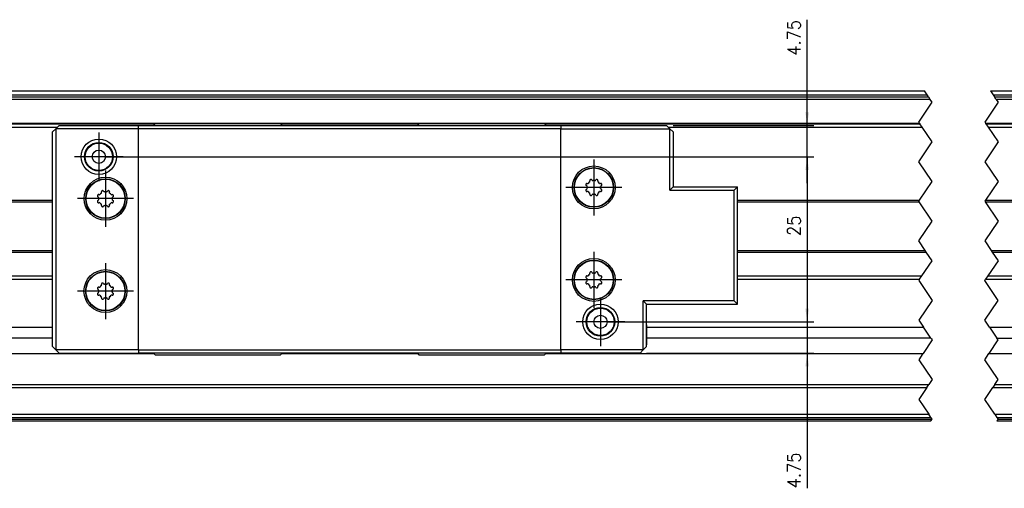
# Model space of a CAD drawing. Header units: inches. Extents: x -381 to 6245, y -418 to 176.
# Tile 6 of 26: x -180 to -31, y -26 to 45. Entities that reach past the tile are written whole.
import ezdxf

# ---------------------------------------------------------------- set-up
doc = ezdxf.new("R2010")
doc.units = ezdxf.units.IN
doc.linetypes.add('DOT_CENTER', pattern=[14, 12, -1, 0, -1])
doc.layers.add('1', color=7, linetype='Continuous')
doc.styles.add('CONVERTER_12', font='txt.shx', dxfattribs={"width": 0.9})
doc.dimstyles.new('ME10_DIM_54', dxfattribs={"dimtxt": 2, "dimasz": 2, "dimexe": 1, "dimexo": 1, "dimgap": 1, "dimtad": 1, "dimdsep": 46, "dimtxsty": 'CONVERTER_12', "dimsah": 1, "dimcen": 0.09, "dimclrd": 2, "dimclre": 2, "dimclrt": 2, "dimadec": 0, "dimazin": 0, "dimtfac": 1, "dimtdec": 4, "dimtix": 1, "dimtmove": 0, "dimatfit": 3, "dimfxl": 1, "dimtolj": 1, "dimtzin": 0, "dimarcsym": 0})
doc.dimstyles.new('ME10_DIM_55', dxfattribs={"dimtxt": 2, "dimasz": 2, "dimexe": 1, "dimexo": 1, "dimgap": 1, "dimtad": 1, "dimdsep": 46, "dimtxsty": 'CONVERTER_12', "dimsah": 1, "dimcen": 0.09, "dimclrd": 2, "dimclre": 2, "dimclrt": 2, "dimadec": 0, "dimazin": 0, "dimtfac": 1, "dimtdec": 4, "dimtix": 1, "dimtmove": 0, "dimatfit": 3, "dimfxl": 1, "dimtolj": 1, "dimtzin": 0, "dimarcsym": 0})
doc.dimstyles.new('ME10_DIM_56', dxfattribs={"dimtxt": 2, "dimasz": 2, "dimexe": 1, "dimexo": 1, "dimgap": 1, "dimtad": 1, "dimdsep": 46, "dimtxsty": 'CONVERTER_12', "dimsah": 1, "dimcen": 0.09, "dimclrd": 2, "dimclre": 2, "dimclrt": 2, "dimadec": 0, "dimazin": 0, "dimtfac": 1, "dimtdec": 4, "dimtix": 1, "dimtmove": 0, "dimatfit": 3, "dimfxl": 1, "dimtolj": 1, "dimtzin": 0, "dimarcsym": 0})

# ---------------------------------------------------------------- blocks, each defined once
blk = doc.blocks.new('CABEZA__46', base_point=(-175.2, -6.02))
at = {"color": 7, "linetype": 'Continuous'}
for p, q in [((-174.7, 28.23), (-174.2, 28.73)), ((-174.2, 28.73), (-162.19, 28.73)), ((-162.19, 28.23), (-162.19, 28.73)), ((-162.19, 28.73), (-98.2, 28.73)), ((-159.69, 28.98), (-159.94, 28.73)), ((-140.69, 28.98), (-159.69, 28.98)), ((-140.44, 28.73), (-140.69, 28.98)), ((-119.69, 28.98), (-119.94, 28.73)), ((-100.69, 28.98), (-119.69, 28.98)), ((-100.44, 28.73), (-100.69, 28.98)), ((-98.2, 28.73), (-98.2, 28.23)), ((-98.2, 28.73), (-82.19, 28.73)), ((-82.19, 28.73), (-81.69, 28.23)), ((-175.2, 27.73), (-174.7, 28.23)), ((-175.2, -4.77), (-175.2, 27.73)), ((-162.19, 28.23), (-174.7, 28.23)), ((-174.7, 28.23), (-174.7, -5.27)), ((-98.2, 28.23), (-162.19, 28.23)), ((-162.19, -5.27), (-162.19, 28.23)), ((-98.2, 28.23), (-81.69, 28.23)), ((-98.2, -5.27), (-98.2, 28.23)), ((-81.19, 27.73), (-81.69, 28.23)), ((-81.69, 18.91), (-81.69, 28.23)), ((-81.19, 27.73), (-81.19, 19.41)), ((-94.41, 19.8), (-94.42, 19.76)), ((-94.42, 19.76), (-94.42, 19.74)), ((-94.42, 19.74), (-94.42, 19.72)), ((-94.42, 19.72), (-94.41, 19.7)), ((-94.41, 19.7), (-94.41, 19.68)), ((-94.41, 19.68), (-94.4, 19.67)), ((-94.4, 19.67), (-94.35, 19.62)), ((-94.37, 19.88), (-94.38, 19.85)), ((-94.35, 19.9), (-94.37, 19.88)), ((-94.32, 19.92), (-94.35, 19.9)), ((-94.26, 19.56), (-94.35, 19.62)), ((-94.31, 19.93), (-94.32, 19.92)), ((-94.29, 19.94), (-94.31, 19.93)), ((-94.22, 19.94), (-94.29, 19.94)), ((-94.23, 19.5), (-94.26, 19.56)), ((-94.23, 19.49), (-94.23, 19.5)), ((-94.22, 19.94), (-94.12, 19.92)), ((-94.12, 19.92), (-94.05, 19.94)), ((-93.8, 20.42), (-93.81, 20.35)), ((-93.78, 20.25), (-93.81, 20.35)), ((-93.81, 20.18), (-93.79, 20.22)), ((-93.79, 20.45), (-93.8, 20.42)), ((-93.78, 20.47), (-93.79, 20.45)), ((-93.79, 20.22), (-93.78, 20.23)), ((-93.77, 20.48), (-93.78, 20.47)), ((-93.78, 20.23), (-93.78, 20.25)), ((-93.75, 20.5), (-93.77, 20.48)), ((-93.72, 20.52), (-93.75, 20.5)), ((-93.64, 20.55), (-93.67, 20.54)), ((-93.61, 20.55), (-93.64, 20.55)), ((-93.57, 20.54), (-93.61, 20.55)), ((-93.55, 20.54), (-93.57, 20.54)), ((-93.54, 20.53), (-93.55, 20.54)), ((-93.48, 20.48), (-93.54, 20.53)), ((-93.48, 20.48), (-93.43, 20.4)), ((-93.43, 20.4), (-93.36, 20.36)), ((-93.03, 20.36), (-92.96, 20.4)), ((-92.96, 20.4), (-92.91, 20.48)), ((-92.85, 20.53), (-92.91, 20.48)), ((-92.84, 20.54), (-92.85, 20.53)), ((-92.83, 20.54), (-92.84, 20.54)), ((-92.8, 20.55), (-92.83, 20.54)), ((-92.78, 20.55), (-92.8, 20.55)), ((-92.76, 20.55), (-92.78, 20.55)), ((-92.73, 20.54), (-92.76, 20.55)), ((-92.65, 20.5), (-92.67, 20.52)), ((-92.63, 20.48), (-92.65, 20.5)), ((-92.6, 20.46), (-92.63, 20.48)), ((-92.58, 20.35), (-92.61, 20.25)), ((-92.61, 20.25), (-92.61, 20.23)), ((-92.61, 20.23), (-92.61, 20.22)), ((-92.61, 20.22), (-92.58, 20.18)), ((-92.59, 20.44), (-92.6, 20.46)), ((-92.59, 20.42), (-92.59, 20.44)), ((-92.58, 20.35), (-92.59, 20.42)), ((-92.35, 19.94), (-92.27, 19.92)), ((-92.27, 19.92), (-92.18, 19.94)), ((-92.1, 19.93), (-92.18, 19.94)), ((-92.13, 19.56), (-92.16, 19.5)), ((-92.16, 19.5), (-92.16, 19.49)), ((-92.04, 19.62), (-92.13, 19.56)), ((-92.09, 19.93), (-92.1, 19.93)), ((-92.08, 19.93), (-92.09, 19.93)), ((-92.05, 19.91), (-92.08, 19.93)), ((-92.04, 19.9), (-92.05, 19.91)), ((-92.03, 19.89), (-92.04, 19.9)), ((-92.04, 19.62), (-91.99, 19.67)), ((-92.01, 19.85), (-92.03, 19.89)), ((-91.99, 19.67), (-91.98, 19.68)), ((-91.98, 19.77), (-91.98, 19.8)), ((-91.97, 19.74), (-91.98, 19.77)), ((-91.98, 19.7), (-91.97, 19.74)), ((-91.98, 19.68), (-91.98, 19.7)), ((-81.19, 19.41), (-81.69, 18.91)), ((-81.19, 19.41), (-71.45, 19.41)), ((-71.45, 19.41), (-71.95, 18.91)), ((-71.45, 1.64), (-71.45, 19.41)), ((-168.41, 18.1), (-168.42, 18.06)), ((-168.42, 18.06), (-168.42, 18.04)), ((-168.42, 18.04), (-168.42, 18.02)), ((-168.42, 18.02), (-168.41, 17.99)), ((-168.41, 17.99), (-168.41, 17.98)), ((-168.41, 17.98), (-168.4, 17.97)), ((-168.4, 17.97), (-168.35, 17.92)), ((-168.37, 18.18), (-168.38, 18.15)), ((-168.35, 18.2), (-168.37, 18.18)), ((-168.32, 18.22), (-168.35, 18.2)), ((-168.26, 17.86), (-168.35, 17.92)), ((-168.3, 18.23), (-168.32, 18.22)), ((-168.29, 18.24), (-168.3, 18.23)), ((-168.21, 18.24), (-168.29, 18.24)), ((-168.21, 18.24), (-168.12, 18.22)), ((-168.12, 18.22), (-168.04, 18.24)), ((-167.8, 18.72), (-167.81, 18.65)), ((-167.78, 18.55), (-167.81, 18.65)), ((-167.81, 18.48), (-167.78, 18.52)), ((-167.79, 18.75), (-167.8, 18.72)), ((-167.78, 18.77), (-167.79, 18.75)), ((-167.77, 18.78), (-167.78, 18.77)), ((-167.78, 18.53), (-167.78, 18.55)), ((-167.78, 18.52), (-167.78, 18.53)), ((-167.75, 18.8), (-167.77, 18.78)), ((-167.72, 18.82), (-167.75, 18.8)), ((-167.64, 18.85), (-167.66, 18.84)), ((-167.61, 18.85), (-167.64, 18.85)), ((-167.57, 18.84), (-167.61, 18.85)), ((-167.55, 18.84), (-167.57, 18.84)), ((-167.54, 18.83), (-167.55, 18.84)), ((-167.48, 18.78), (-167.54, 18.83)), ((-167.48, 18.78), (-167.43, 18.7)), ((-167.43, 18.7), (-167.36, 18.66)), ((-167.03, 18.66), (-166.96, 18.7)), ((-166.96, 18.7), (-166.91, 18.78)), ((-166.85, 18.83), (-166.91, 18.78)), ((-166.84, 18.84), (-166.85, 18.83)), ((-166.83, 18.84), (-166.84, 18.84)), ((-166.8, 18.85), (-166.83, 18.84)), ((-166.78, 18.85), (-166.8, 18.85)), ((-166.76, 18.85), (-166.78, 18.85)), ((-166.72, 18.84), (-166.76, 18.85)), ((-166.65, 18.8), (-166.67, 18.82)), ((-166.62, 18.78), (-166.65, 18.8)), ((-166.6, 18.76), (-166.62, 18.78)), ((-166.58, 18.65), (-166.61, 18.55)), ((-166.61, 18.55), (-166.61, 18.53)), ((-166.61, 18.53), (-166.61, 18.52)), ((-166.61, 18.52), (-166.58, 18.48)), ((-166.59, 18.74), (-166.6, 18.76)), ((-166.59, 18.72), (-166.59, 18.74)), ((-166.58, 18.65), (-166.59, 18.72)), ((-166.34, 18.24), (-166.27, 18.22)), ((-166.27, 18.22), (-166.18, 18.24)), ((-166.1, 18.23), (-166.18, 18.24)), ((-166.04, 17.92), (-166.13, 17.86)), ((-166.08, 18.23), (-166.1, 18.23)), ((-166.05, 18.21), (-166.08, 18.23)), ((-166.04, 18.2), (-166.05, 18.21)), ((-166.03, 18.19), (-166.04, 18.2)), ((-166.04, 17.92), (-165.99, 17.97)), ((-166.01, 18.15), (-166.03, 18.19)), ((-165.99, 17.97), (-165.98, 17.98)), ((-165.97, 18.07), (-165.98, 18.1)), ((-165.98, 18), (-165.97, 18.04)), ((-165.98, 17.98), (-165.98, 18)), ((-165.97, 18.04), (-165.97, 18.07)), ((-94.41, 18.95), (-94.42, 18.91)), ((-94.42, 18.91), (-94.42, 18.88)), ((-94.42, 18.88), (-94.41, 18.86)), ((-94.4, 18.98), (-94.41, 18.97)), ((-94.41, 18.97), (-94.41, 18.95)), ((-94.35, 19.04), (-94.4, 18.98)), ((-94.38, 18.8), (-94.36, 18.77)), ((-94.36, 18.77), (-94.35, 18.76)), ((-94.35, 19.04), (-94.26, 19.09)), ((-94.35, 18.76), (-94.34, 18.74)), ((-94.34, 18.74), (-94.31, 18.73)), ((-94.31, 18.73), (-94.29, 18.72)), ((-94.29, 18.72), (-94.22, 18.72)), ((-94.26, 19.09), (-94.23, 19.15)), ((-94.23, 19.15), (-94.23, 19.16)), ((-94.12, 18.74), (-94.22, 18.72)), ((-94.05, 18.71), (-94.12, 18.74)), ((-93.79, 18.44), (-93.81, 18.48)), ((-93.81, 18.31), (-93.78, 18.4)), ((-93.81, 18.31), (-93.8, 18.23)), ((-93.8, 18.23), (-93.8, 18.22)), ((-93.8, 18.22), (-93.79, 18.2)), ((-93.78, 18.42), (-93.79, 18.44)), ((-93.79, 18.2), (-93.77, 18.17)), ((-93.78, 18.4), (-93.78, 18.42)), ((-93.77, 18.17), (-93.75, 18.15)), ((-93.75, 18.15), (-93.72, 18.14)), ((-93.67, 18.11), (-93.63, 18.11)), ((-93.63, 18.11), (-93.61, 18.1)), ((-93.61, 18.1), (-93.59, 18.11)), ((-93.59, 18.11), (-93.56, 18.11)), ((-93.56, 18.11), (-93.55, 18.12)), ((-93.55, 18.12), (-93.54, 18.12)), ((-93.54, 18.12), (-93.48, 18.17)), ((-93.43, 18.26), (-93.48, 18.17)), ((-93.36, 18.29), (-93.43, 18.26)), ((-92.96, 18.26), (-93.03, 18.29)), ((-92.91, 18.17), (-92.96, 18.26)), ((-92.91, 18.17), (-92.85, 18.12)), ((-92.85, 18.12), (-92.84, 18.12)), ((-92.84, 18.12), (-92.82, 18.11)), ((-92.82, 18.11), (-92.78, 18.1)), ((-92.78, 18.1), (-92.75, 18.11)), ((-92.75, 18.11), (-92.73, 18.11)), ((-92.67, 18.14), (-92.64, 18.16)), ((-92.64, 18.16), (-92.63, 18.17)), ((-92.63, 18.17), (-92.61, 18.19)), ((-92.58, 18.48), (-92.61, 18.44)), ((-92.61, 18.44), (-92.61, 18.42)), ((-92.61, 18.42), (-92.61, 18.4)), ((-92.61, 18.4), (-92.58, 18.31)), ((-92.61, 18.19), (-92.6, 18.21)), ((-92.6, 18.21), (-92.59, 18.23)), ((-92.59, 18.23), (-92.58, 18.31)), ((-92.27, 18.74), (-92.35, 18.71)), ((-92.18, 18.72), (-92.27, 18.74)), ((-92.18, 18.72), (-92.1, 18.72)), ((-92.16, 19.16), (-92.16, 19.15)), ((-92.16, 19.15), (-92.13, 19.09)), ((-92.13, 19.09), (-92.04, 19.04)), ((-92.1, 18.72), (-92.09, 18.72)), ((-92.09, 18.72), (-92.07, 18.73)), ((-92.07, 18.73), (-92.04, 18.76)), ((-91.99, 18.98), (-92.04, 19.04)), ((-92.04, 18.76), (-92.02, 18.78)), ((-92.02, 18.78), (-92.01, 18.8)), ((-91.98, 18.97), (-91.99, 18.98)), ((-91.98, 18.96), (-91.98, 18.97)), ((-91.98, 18.93), (-91.98, 18.96)), ((-91.97, 18.91), (-91.98, 18.93)), ((-91.98, 18.86), (-91.97, 18.89)), ((-91.97, 18.89), (-91.97, 18.91)), ((-81.69, 18.91), (-71.95, 18.91)), ((-71.95, 2.14), (-71.95, 18.91)), ((-168.41, 17.25), (-168.42, 17.21)), ((-168.42, 17.21), (-168.41, 17.18)), ((-168.4, 17.28), (-168.41, 17.27)), ((-168.41, 17.27), (-168.41, 17.25)), ((-168.41, 17.18), (-168.41, 17.16)), ((-168.35, 17.34), (-168.4, 17.28)), ((-168.38, 17.1), (-168.36, 17.07)), ((-168.36, 17.07), (-168.35, 17.06)), ((-168.35, 17.34), (-168.26, 17.39)), ((-168.35, 17.06), (-168.34, 17.04)), ((-168.34, 17.04), (-168.31, 17.03)), ((-168.31, 17.03), (-168.29, 17.02)), ((-168.29, 17.02), (-168.21, 17.02)), ((-168.23, 17.8), (-168.26, 17.86)), ((-168.26, 17.39), (-168.23, 17.45)), ((-168.23, 17.79), (-168.23, 17.8)), ((-168.23, 17.45), (-168.23, 17.46)), ((-168.12, 17.04), (-168.21, 17.02)), ((-168.04, 17.01), (-168.12, 17.04)), ((-167.78, 16.74), (-167.81, 16.78)), ((-167.81, 16.61), (-167.78, 16.7)), ((-167.81, 16.61), (-167.8, 16.53)), ((-167.8, 16.53), (-167.8, 16.52)), ((-167.8, 16.52), (-167.79, 16.5)), ((-167.79, 16.5), (-167.77, 16.47)), ((-167.78, 16.72), (-167.78, 16.74)), ((-167.78, 16.7), (-167.78, 16.72)), ((-167.77, 16.47), (-167.74, 16.45)), ((-167.74, 16.45), (-167.72, 16.44)), ((-167.66, 16.41), (-167.63, 16.41)), ((-167.59, 16.41), (-167.56, 16.41)), ((-167.56, 16.41), (-167.55, 16.42)), ((-167.55, 16.42), (-167.54, 16.42)), ((-167.54, 16.42), (-167.48, 16.47)), ((-167.43, 16.56), (-167.48, 16.47)), ((-167.36, 16.59), (-167.43, 16.56)), ((-166.96, 16.56), (-167.03, 16.59)), ((-166.91, 16.47), (-166.96, 16.56)), ((-166.91, 16.47), (-166.85, 16.42)), ((-166.85, 16.42), (-166.84, 16.42)), ((-166.84, 16.42), (-166.82, 16.41)), ((-166.75, 16.41), (-166.72, 16.41)), ((-166.67, 16.44), (-166.64, 16.46)), ((-166.64, 16.46), (-166.62, 16.47)), ((-166.62, 16.47), (-166.61, 16.49)), ((-166.58, 16.78), (-166.61, 16.74)), ((-166.61, 16.74), (-166.61, 16.72)), ((-166.61, 16.72), (-166.61, 16.7)), ((-166.61, 16.7), (-166.58, 16.61)), ((-166.61, 16.49), (-166.6, 16.51)), ((-166.6, 16.51), (-166.59, 16.53)), ((-166.59, 16.53), (-166.58, 16.61)), ((-166.27, 17.04), (-166.34, 17.01)), ((-166.18, 17.02), (-166.27, 17.04)), ((-166.18, 17.02), (-166.1, 17.02)), ((-166.13, 17.86), (-166.16, 17.8)), ((-166.16, 17.8), (-166.16, 17.79)), ((-166.16, 17.46), (-166.16, 17.45)), ((-166.16, 17.45), (-166.13, 17.39)), ((-166.13, 17.39), (-166.04, 17.34)), ((-166.1, 17.02), (-166.09, 17.02)), ((-166.09, 17.02), (-166.07, 17.03)), ((-166.07, 17.03), (-166.04, 17.06)), ((-165.99, 17.28), (-166.04, 17.34)), ((-166.04, 17.06), (-166.02, 17.08)), ((-166.02, 17.08), (-166.01, 17.1)), ((-165.98, 17.27), (-165.99, 17.28)), ((-165.98, 17.26), (-165.98, 17.27)), ((-165.97, 17.23), (-165.98, 17.26)), ((-165.98, 17.16), (-165.97, 17.19)), ((-165.97, 17.21), (-165.97, 17.23)), ((-165.97, 17.19), (-165.97, 17.21)), ((-167.63, 16.41), (-167.61, 16.4)), ((-167.61, 16.4), (-167.59, 16.41)), ((-166.82, 16.41), (-166.78, 16.4)), ((-166.78, 16.4), (-166.75, 16.41)), ((-93.8, 6.42), (-93.81, 6.35)), ((-93.78, 6.25), (-93.81, 6.35)), ((-93.81, 6.18), (-93.79, 6.22)), ((-93.79, 6.45), (-93.8, 6.42)), ((-93.78, 6.47), (-93.79, 6.45)), ((-93.79, 6.22), (-93.78, 6.23)), ((-93.77, 6.48), (-93.78, 6.47)), ((-93.78, 6.23), (-93.78, 6.25)), ((-93.75, 6.5), (-93.77, 6.48)), ((-93.72, 6.52), (-93.75, 6.5)), ((-93.64, 6.55), (-93.67, 6.54)), ((-93.61, 6.55), (-93.64, 6.55)), ((-93.57, 6.54), (-93.61, 6.55)), ((-93.55, 6.54), (-93.57, 6.54)), ((-93.54, 6.53), (-93.55, 6.54)), ((-93.48, 6.48), (-93.54, 6.53)), ((-93.48, 6.48), (-93.43, 6.4)), ((-93.43, 6.4), (-93.36, 6.36)), ((-93.03, 6.36), (-92.96, 6.4)), ((-92.96, 6.4), (-92.91, 6.48)), ((-92.85, 6.53), (-92.91, 6.48)), ((-92.84, 6.54), (-92.85, 6.53)), ((-92.83, 6.54), (-92.84, 6.54)), ((-92.8, 6.55), (-92.83, 6.54)), ((-92.78, 6.55), (-92.8, 6.55)), ((-92.76, 6.55), (-92.78, 6.55)), ((-92.73, 6.54), (-92.76, 6.55)), ((-92.65, 6.5), (-92.67, 6.52)), ((-92.63, 6.48), (-92.65, 6.5)), ((-92.6, 6.46), (-92.63, 6.48)), ((-92.58, 6.35), (-92.61, 6.25)), ((-92.61, 6.25), (-92.61, 6.23)), ((-92.61, 6.23), (-92.61, 6.22)), ((-92.61, 6.22), (-92.58, 6.18)), ((-92.59, 6.44), (-92.6, 6.46)), ((-92.59, 6.42), (-92.59, 6.44)), ((-92.58, 6.35), (-92.59, 6.42)), ((-167.8, 4.72), (-167.81, 4.65)), ((-167.78, 4.55), (-167.81, 4.65)), ((-167.81, 4.48), (-167.79, 4.52)), ((-167.79, 4.75), (-167.8, 4.72)), ((-167.78, 4.77), (-167.79, 4.75)), ((-167.79, 4.52), (-167.78, 4.53)), ((-167.77, 4.78), (-167.78, 4.77)), ((-167.78, 4.53), (-167.78, 4.55)), ((-167.75, 4.8), (-167.77, 4.78)), ((-167.72, 4.82), (-167.75, 4.8)), ((-167.64, 4.85), (-167.67, 4.84)), ((-167.61, 4.85), (-167.64, 4.85)), ((-167.57, 4.84), (-167.61, 4.85)), ((-167.55, 4.84), (-167.57, 4.84)), ((-167.54, 4.83), (-167.55, 4.84)), ((-167.48, 4.78), (-167.54, 4.83)), ((-167.48, 4.78), (-167.43, 4.7)), ((-167.43, 4.7), (-167.36, 4.66)), ((-167.03, 4.66), (-166.96, 4.7)), ((-166.96, 4.7), (-166.91, 4.78)), ((-166.85, 4.83), (-166.91, 4.78)), ((-166.84, 4.84), (-166.85, 4.83)), ((-166.83, 4.84), (-166.84, 4.84)), ((-166.8, 4.85), (-166.83, 4.84)), ((-166.78, 4.85), (-166.8, 4.85)), ((-166.76, 4.85), (-166.78, 4.85)), ((-166.73, 4.84), (-166.76, 4.85)), ((-166.65, 4.8), (-166.67, 4.82)), ((-166.63, 4.78), (-166.65, 4.8)), ((-166.6, 4.76), (-166.63, 4.78)), ((-166.58, 4.65), (-166.61, 4.55)), ((-166.61, 4.55), (-166.61, 4.53)), ((-166.61, 4.53), (-166.61, 4.52)), ((-166.61, 4.52), (-166.58, 4.48)), ((-166.59, 4.74), (-166.6, 4.76)), ((-166.59, 4.72), (-166.59, 4.74)), ((-166.58, 4.65), (-166.59, 4.72)), ((-94.41, 5.8), (-94.42, 5.76)), ((-94.42, 5.76), (-94.42, 5.74)), ((-94.42, 5.74), (-94.42, 5.72)), ((-94.42, 5.72), (-94.41, 5.7)), ((-94.41, 4.95), (-94.42, 4.91)), ((-94.42, 4.91), (-94.42, 4.88)), ((-94.42, 4.88), (-94.41, 4.86)), ((-94.41, 5.7), (-94.41, 5.68)), ((-94.41, 5.68), (-94.4, 5.67)), ((-94.4, 4.98), (-94.41, 4.97)), ((-94.41, 4.97), (-94.41, 4.95)), ((-94.4, 5.67), (-94.35, 5.62)), ((-94.35, 5.04), (-94.4, 4.98)), ((-94.37, 5.88), (-94.38, 5.85)), ((-94.38, 4.8), (-94.36, 4.77)), ((-94.35, 5.9), (-94.37, 5.88)), ((-94.36, 4.77), (-94.35, 4.76)), ((-94.32, 5.92), (-94.35, 5.9)), ((-94.26, 5.56), (-94.35, 5.62)), ((-94.35, 5.04), (-94.26, 5.09)), ((-94.35, 4.76), (-94.34, 4.74)), ((-94.34, 4.74), (-94.31, 4.73)), ((-94.31, 5.93), (-94.32, 5.92)), ((-94.29, 5.94), (-94.31, 5.93)), ((-94.31, 4.73), (-94.29, 4.72)), ((-94.22, 5.94), (-94.29, 5.94)), ((-94.29, 4.72), (-94.22, 4.72)), ((-94.23, 5.5), (-94.26, 5.56)), ((-94.26, 5.09), (-94.23, 5.15)), ((-94.23, 5.49), (-94.23, 5.5)), ((-94.23, 5.15), (-94.23, 5.16)), ((-94.22, 5.94), (-94.12, 5.92)), ((-94.12, 4.74), (-94.22, 4.72)), ((-94.12, 5.92), (-94.05, 5.94)), ((-94.05, 4.71), (-94.12, 4.74)), ((-93.79, 4.44), (-93.81, 4.48)), ((-92.58, 4.48), (-92.61, 4.44)), ((-92.35, 5.94), (-92.27, 5.92)), ((-92.27, 4.74), (-92.35, 4.71)), ((-92.27, 5.92), (-92.18, 5.94)), ((-92.18, 4.72), (-92.27, 4.74)), ((-92.1, 5.93), (-92.18, 5.94)), ((-92.18, 4.72), (-92.1, 4.72)), ((-92.13, 5.56), (-92.16, 5.5)), ((-92.16, 5.5), (-92.16, 5.49)), ((-92.16, 5.16), (-92.16, 5.15)), ((-92.16, 5.15), (-92.13, 5.09)), ((-92.04, 5.62), (-92.13, 5.56)), ((-92.13, 5.09), (-92.04, 5.04)), ((-92.09, 5.93), (-92.1, 5.93)), ((-92.1, 4.72), (-92.09, 4.72)), ((-92.08, 5.93), (-92.09, 5.93)), ((-92.09, 4.72), (-92.07, 4.73)), ((-92.05, 5.91), (-92.08, 5.93)), ((-92.07, 4.73), (-92.04, 4.76)), ((-92.04, 5.9), (-92.05, 5.91)), ((-92.03, 5.89), (-92.04, 5.9)), ((-92.04, 5.62), (-91.99, 5.67)), ((-91.99, 4.98), (-92.04, 5.04)), ((-92.04, 4.76), (-92.02, 4.78)), ((-92.01, 5.85), (-92.03, 5.89)), ((-92.02, 4.78), (-92.01, 4.8)), ((-91.99, 5.67), (-91.98, 5.68)), ((-91.98, 4.97), (-91.99, 4.98)), ((-91.98, 5.77), (-91.98, 5.8)), ((-91.97, 5.74), (-91.98, 5.77)), ((-91.98, 5.7), (-91.97, 5.74)), ((-91.98, 5.68), (-91.98, 5.7)), ((-91.98, 4.96), (-91.98, 4.97)), ((-91.98, 4.93), (-91.98, 4.96)), ((-91.97, 4.91), (-91.98, 4.93)), ((-91.98, 4.86), (-91.97, 4.89)), ((-91.97, 4.89), (-91.97, 4.91)), ((-168.41, 4.1), (-168.42, 4.06)), ((-168.42, 4.06), (-168.42, 4.04)), ((-168.42, 4.04), (-168.42, 4.02)), ((-168.42, 4.02), (-168.41, 3.99)), ((-168.41, 3.25), (-168.42, 3.21)), ((-168.42, 3.21), (-168.42, 3.18)), ((-168.42, 3.18), (-168.41, 3.16)), ((-168.41, 3.99), (-168.41, 3.98)), ((-168.41, 3.98), (-168.4, 3.97)), ((-168.4, 3.28), (-168.41, 3.27)), ((-168.41, 3.27), (-168.41, 3.25)), ((-168.4, 3.97), (-168.35, 3.92)), ((-168.35, 3.34), (-168.4, 3.28)), ((-168.37, 4.18), (-168.38, 4.15)), ((-168.38, 3.1), (-168.36, 3.07)), ((-168.35, 4.2), (-168.37, 4.18)), ((-168.36, 3.07), (-168.35, 3.06)), ((-168.32, 4.22), (-168.35, 4.2)), ((-168.26, 3.86), (-168.35, 3.92)), ((-168.35, 3.34), (-168.26, 3.39)), ((-168.35, 3.06), (-168.34, 3.04)), ((-168.34, 3.04), (-168.31, 3.03)), ((-168.31, 4.23), (-168.32, 4.22)), ((-168.29, 4.24), (-168.31, 4.23)), ((-168.31, 3.03), (-168.29, 3.02)), ((-168.22, 4.24), (-168.29, 4.24)), ((-168.29, 3.02), (-168.22, 3.02)), ((-168.23, 3.8), (-168.26, 3.86)), ((-168.26, 3.39), (-168.23, 3.45)), ((-168.23, 3.79), (-168.23, 3.8)), ((-168.23, 3.45), (-168.23, 3.46)), ((-168.22, 4.24), (-168.12, 4.22)), ((-168.12, 3.04), (-168.22, 3.02)), ((-168.12, 4.22), (-168.05, 4.24)), ((-168.05, 3.01), (-168.12, 3.04)), ((-166.35, 4.24), (-166.27, 4.22)), ((-166.27, 3.04), (-166.35, 3.01)), ((-166.27, 4.22), (-166.18, 4.24)), ((-166.18, 3.02), (-166.27, 3.04)), ((-166.1, 4.23), (-166.18, 4.24)), ((-166.18, 3.02), (-166.1, 3.02)), ((-166.13, 3.86), (-166.16, 3.8)), ((-166.16, 3.8), (-166.16, 3.79)), ((-166.16, 3.46), (-166.16, 3.45)), ((-166.16, 3.45), (-166.13, 3.39)), ((-166.04, 3.92), (-166.13, 3.86)), ((-166.13, 3.39), (-166.04, 3.34)), ((-166.09, 4.23), (-166.1, 4.23)), ((-166.1, 3.02), (-166.09, 3.02)), ((-166.08, 4.23), (-166.09, 4.23)), ((-166.09, 3.02), (-166.07, 3.03)), ((-166.05, 4.21), (-166.08, 4.23)), ((-166.07, 3.03), (-166.04, 3.06)), ((-166.04, 4.2), (-166.05, 4.21)), ((-166.03, 4.19), (-166.04, 4.2)), ((-166.04, 3.92), (-165.99, 3.97)), ((-165.99, 3.28), (-166.04, 3.34)), ((-166.04, 3.06), (-166.02, 3.08)), ((-166.01, 4.15), (-166.03, 4.19)), ((-166.02, 3.08), (-166.01, 3.1)), ((-165.99, 3.97), (-165.98, 3.98)), ((-165.98, 3.27), (-165.99, 3.28)), ((-165.98, 4.07), (-165.98, 4.1)), ((-165.97, 4.04), (-165.98, 4.07)), ((-165.98, 4), (-165.97, 4.04)), ((-165.98, 3.98), (-165.98, 4)), ((-165.98, 3.26), (-165.98, 3.27)), ((-165.98, 3.23), (-165.98, 3.26)), ((-165.97, 3.21), (-165.98, 3.23)), ((-165.98, 3.16), (-165.97, 3.19)), ((-165.97, 3.19), (-165.97, 3.21)), ((-93.81, 4.31), (-93.78, 4.4)), ((-93.81, 4.31), (-93.8, 4.23)), ((-93.8, 4.23), (-93.8, 4.22)), ((-93.8, 4.22), (-93.79, 4.2)), ((-93.78, 4.42), (-93.79, 4.44)), ((-93.79, 4.2), (-93.77, 4.17)), ((-93.78, 4.4), (-93.78, 4.42)), ((-93.77, 4.17), (-93.75, 4.15)), ((-93.75, 4.15), (-93.72, 4.14)), ((-93.67, 4.11), (-93.63, 4.11)), ((-93.63, 4.11), (-93.61, 4.1)), ((-93.61, 4.1), (-93.59, 4.11)), ((-93.59, 4.11), (-93.56, 4.11)), ((-93.56, 4.11), (-93.55, 4.12)), ((-93.55, 4.12), (-93.54, 4.12)), ((-93.54, 4.12), (-93.48, 4.17)), ((-93.43, 4.26), (-93.48, 4.17)), ((-93.36, 4.29), (-93.43, 4.26)), ((-92.96, 4.26), (-93.03, 4.29)), ((-92.91, 4.17), (-92.96, 4.26)), ((-92.91, 4.17), (-92.85, 4.12)), ((-92.85, 4.12), (-92.84, 4.12)), ((-92.84, 4.12), (-92.82, 4.11)), ((-92.82, 4.11), (-92.78, 4.1)), ((-92.78, 4.1), (-92.75, 4.11)), ((-92.75, 4.11), (-92.73, 4.11)), ((-92.67, 4.14), (-92.64, 4.16)), ((-92.64, 4.16), (-92.63, 4.17)), ((-92.63, 4.17), (-92.61, 4.19)), ((-92.61, 4.44), (-92.61, 4.42)), ((-92.61, 4.42), (-92.61, 4.4)), ((-92.61, 4.4), (-92.58, 4.31)), ((-92.61, 4.19), (-92.6, 4.21)), ((-92.6, 4.21), (-92.59, 4.23)), ((-92.59, 4.23), (-92.58, 4.31)), ((-167.79, 2.74), (-167.81, 2.78)), ((-167.81, 2.61), (-167.78, 2.7)), ((-167.81, 2.61), (-167.8, 2.53)), ((-167.8, 2.53), (-167.8, 2.52)), ((-167.8, 2.52), (-167.79, 2.5)), ((-167.78, 2.72), (-167.79, 2.74)), ((-167.79, 2.5), (-167.77, 2.47)), ((-167.78, 2.7), (-167.78, 2.72)), ((-167.77, 2.47), (-167.75, 2.45)), ((-167.75, 2.45), (-167.72, 2.44)), ((-167.67, 2.41), (-167.63, 2.41)), ((-167.63, 2.41), (-167.61, 2.4)), ((-167.61, 2.4), (-167.59, 2.41)), ((-167.59, 2.41), (-167.56, 2.41)), ((-167.56, 2.41), (-167.55, 2.42)), ((-167.55, 2.42), (-167.54, 2.42)), ((-167.54, 2.42), (-167.48, 2.47)), ((-167.43, 2.56), (-167.48, 2.47)), ((-167.36, 2.59), (-167.43, 2.56)), ((-166.96, 2.56), (-167.03, 2.59)), ((-166.91, 2.47), (-166.96, 2.56)), ((-166.91, 2.47), (-166.85, 2.42)), ((-166.85, 2.42), (-166.84, 2.42)), ((-166.84, 2.42), (-166.82, 2.41)), ((-166.82, 2.41), (-166.78, 2.4)), ((-166.78, 2.4), (-166.75, 2.41)), ((-166.75, 2.41), (-166.73, 2.41)), ((-166.67, 2.44), (-166.64, 2.46)), ((-166.64, 2.46), (-166.63, 2.47)), ((-166.63, 2.47), (-166.61, 2.49)), ((-166.58, 2.78), (-166.61, 2.74)), ((-166.61, 2.74), (-166.61, 2.72)), ((-166.61, 2.72), (-166.61, 2.7)), ((-166.61, 2.7), (-166.58, 2.61)), ((-166.61, 2.49), (-166.6, 2.51)), ((-166.6, 2.51), (-166.59, 2.53)), ((-166.59, 2.53), (-166.58, 2.61)), ((-85.7, -5.27), (-85.7, 2.14)), ((-85.7, 2.14), (-85.2, 1.64)), ((-71.95, 2.14), (-85.7, 2.14)), ((-85.19, -4.52), (-85.2, 1.64)), ((-85.2, -4.77), (-85.2, 1.64)), ((-85.2, 1.64), (-71.45, 1.64)), ((-71.45, 1.64), (-71.95, 2.14)), ((-174.7, -5.27), (-175.2, -4.77)), ((-162.19, -5.27), (-174.7, -5.27)), ((-174.7, -5.27), (-174.2, -5.77)), ((-174.2, -5.77), (-162.19, -5.77)), ((-162.19, -5.27), (-162.19, -5.77)), ((-162.19, -5.27), (-98.2, -5.27)), ((-98.2, -5.77), (-162.19, -5.77)), ((-159.94, -5.77), (-159.69, -6.02)), ((-140.69, -6.02), (-140.44, -5.77)), ((-119.94, -5.77), (-119.69, -6.02)), ((-100.44, -5.77), (-100.69, -6.02)), ((-98.2, -5.27), (-98.2, -5.77)), ((-85.7, -5.27), (-98.2, -5.27)), ((-86.2, -5.77), (-98.2, -5.77)), ((-85.7, -5.27), (-86.2, -5.77)), ((-85.7, -5.27), (-85.2, -4.77)), ((-159.69, -6.02), (-140.69, -6.02)), ((-119.69, -6.02), (-100.69, -6.02))]:
    blk.add_line(p, q, dxfattribs=at)
for centre, radius in [((-168.2, 23.98), 2.68), ((-168.2, 23.98), 2.17), ((-168.2, 23.98), 2.08), ((-168.2, 23.98), 1), ((-93.2, 19.33), 3.25), ((-93.2, 19.33), 3), ((-93.2, 19.33), 2.95), ((-167.19, 17.63), 3.25), ((-167.19, 17.63), 3), ((-167.19, 17.63), 2.95), ((-93.2, 5.33), 3.25), ((-93.2, 5.33), 3), ((-93.2, 5.33), 2.95), ((-167.2, 3.63), 3.25), ((-167.2, 3.63), 3), ((-167.2, 3.63), 2.95), ((-92.2, -1.02), 2.68), ((-92.2, -1.02), 2.17), ((-92.2, -1.02), 2.07), ((-92.2, -1.02), 1)]:
    blk.add_circle(centre, radius, dxfattribs=at)
for centre, radius, start, end in [((-93.2, 19.33), 1.3, 156.1794, 158.8206), ((-93.2, 19.33), 1.05, 170.9522, 189.0478), ((-93.2, 19.33), 1.05, 125.9522, 144.0478), ((-93.2, 19.33), 1.3, 111.1794, 113.8206), ((-93.2, 19.33), 1.05, 80.9522, 99.0478), ((-93.2, 19.33), 1.3, 66.1794, 68.8206), ((-93.2, 19.33), 1.05, 35.9522, 54.0478), ((-93.2, 19.33), 1.05, 350.9522, 9.0478), ((-93.2, 19.33), 1.3, 21.1794, 23.8206), ((-167.19, 17.63), 1.3, 156.1794, 158.8206), ((-167.19, 17.63), 1.05, 125.9522, 144.0478), ((-167.19, 17.63), 1.3, 111.1794, 113.8206), ((-167.19, 17.63), 1.05, 80.9522, 99.0478), ((-167.19, 17.63), 1.3, 66.1794, 68.8206), ((-167.19, 17.63), 1.05, 35.9522, 54.0478), ((-167.19, 17.63), 1.3, 21.1794, 23.8206), ((-93.2, 19.33), 1.3, 201.1794, 203.8206), ((-93.2, 19.33), 1.05, 215.9522, 234.0478), ((-93.2, 19.33), 1.3, 246.1794, 248.8206), ((-93.2, 19.33), 1.05, 260.9522, 279.0478), ((-93.2, 19.33), 1.3, 291.1794, 293.8206), ((-93.2, 19.33), 1.05, 305.9522, 324.0478), ((-93.2, 19.33), 1.3, 336.1794, 338.8206), ((-167.19, 17.63), 1.3, 201.1794, 203.8206), ((-167.19, 17.63), 1.05, 170.9522, 189.0478), ((-167.19, 17.63), 1.05, 215.9522, 234.0478), ((-167.19, 17.63), 1.3, 246.1794, 248.8206), ((-167.19, 17.63), 1.05, 260.9522, 279.0478), ((-167.19, 17.63), 1.3, 291.1794, 293.8206), ((-167.19, 17.63), 1.05, 305.9522, 324.0478), ((-167.19, 17.63), 1.05, 350.9522, 9.0478), ((-167.19, 17.63), 1.3, 336.1794, 338.8206), ((-93.2, 5.33), 1.05, 125.9522, 144.0478), ((-93.2, 5.33), 1.3, 111.1794, 113.8206), ((-93.2, 5.33), 1.05, 80.9522, 99.0478), ((-93.2, 5.33), 1.3, 66.1794, 68.8206), ((-93.2, 5.33), 1.05, 35.9522, 54.0478), ((-167.2, 3.63), 1.05, 125.9522, 144.0478), ((-167.2, 3.63), 1.3, 111.1794, 113.8206), ((-167.2, 3.63), 1.05, 80.9522, 99.0478), ((-167.2, 3.63), 1.3, 66.1794, 68.8206), ((-167.2, 3.63), 1.05, 35.9522, 54.0478), ((-93.2, 5.33), 1.3, 156.1794, 158.8206), ((-93.2, 5.33), 1.3, 201.1794, 203.8206), ((-93.2, 5.33), 1.05, 170.9522, 189.0478), ((-93.2, 5.33), 1.05, 215.9522, 234.0478), ((-93.2, 5.33), 1.05, 305.9522, 324.0478), ((-93.2, 5.33), 1.05, 350.9522, 9.0478), ((-93.2, 5.33), 1.3, 21.1794, 23.8206), ((-93.2, 5.33), 1.3, 336.1794, 338.8206), ((-167.2, 3.63), 1.3, 156.1794, 158.8206), ((-167.2, 3.63), 1.3, 201.1794, 203.8206), ((-167.2, 3.63), 1.05, 170.9522, 189.0478), ((-167.2, 3.63), 1.05, 215.9522, 234.0478), ((-167.2, 3.63), 1.05, 305.9522, 324.0478), ((-167.2, 3.63), 1.05, 350.9522, 9.0478), ((-167.2, 3.63), 1.3, 21.1794, 23.8206), ((-167.2, 3.63), 1.3, 336.1794, 338.8206), ((-93.2, 5.33), 1.3, 246.1794, 248.8206), ((-93.2, 5.33), 1.05, 260.9522, 279.0478), ((-93.2, 5.33), 1.3, 291.1794, 293.8206), ((-167.2, 3.63), 1.3, 246.1794, 248.8206), ((-167.2, 3.63), 1.05, 260.9522, 279.0478), ((-167.2, 3.63), 1.3, 291.1794, 293.8206)]:
    blk.add_arc(centre, radius, start, end, dxfattribs=at)
at = {"layer": '1', "color": 2, "linetype": 'DOT_CENTER'}
for p, q in [((-168.2, 27.66), (-168.2, 20.3)), ((-164.52, 23.98), (-171.87, 23.98)), ((-93.2, 23.58), (-93.2, 15.08)), ((-167.19, 21.88), (-167.19, 13.38)), ((-88.95, 19.33), (-97.45, 19.33)), ((-162.94, 17.63), (-171.44, 17.63)), ((-93.2, 9.58), (-93.2, 1.08)), ((-167.2, 7.88), (-167.2, -0.62)), ((-88.95, 5.33), (-97.45, 5.33)), ((-162.95, 3.63), (-171.45, 3.63)), ((-92.2, 2.65), (-92.2, -4.7)), ((-88.52, -1.02), (-95.87, -1.02))]:
    blk.add_line(p, q, dxfattribs=at)
blk = doc.blocks.new('Modulo_izq__L-KT___50', base_point=(-255.25, -16.02))
at = {"color": 7, "linetype": 'Continuous'}
for p, q in [((-221.19, 33.98), (-43.12, 33.98)), ((-221.19, 33.96), (-43.11, 33.96)), ((-221.19, 33.36), (-42.71, 33.36)), ((-221.19, 33.03), (-42.49, 33.03)), ((-33.12, 33.98), (-1.69, 33.98)), ((-33.11, 33.96), (-1.69, 33.96)), ((-32.71, 33.36), (-1.69, 33.36)), ((-32.49, 33.03), (-1.69, 33.03)), ((-221.19, 32.71), (-42.27, 32.71)), ((-32.27, 32.71), (-1.69, 32.71)), ((-43.8, 28.99), (-200.19, 28.99)), ((-200.19, 28.98), (-159.69, 28.98)), ((-200.19, 28.48), (-174.45, 28.48)), ((-140.69, 28.98), (-119.69, 28.98)), ((-100.69, 28.98), (-43.79, 28.98)), ((-81.94, 28.48), (-43.45, 28.48)), ((0.31, 28.99), (-33.8, 28.99)), ((-33.79, 28.98), (0.31, 28.98)), ((-33.45, 28.48), (0.31, 28.48)), ((-200.19, 17.41), (-175.2, 17.41)), ((-200.19, 17.16), (-175.2, 17.16)), ((-71.45, 17.41), (-43.83, 17.41)), ((-71.45, 17.16), (-43.91, 17.16)), ((-33.91, 17.16), (0.31, 17.16)), ((-33.83, 17.41), (0.31, 17.41)), ((-200.19, 9.79), (-175.2, 9.79)), ((-200.19, 9.54), (-175.2, 9.54)), ((-71.45, 9.79), (-43, 9.79)), ((-71.45, 9.54), (-42.83, 9.54)), ((-33, 9.79), (0.31, 9.79)), ((-32.83, 9.54), (0.31, 9.54)), ((-200.19, 5.92), (-175.2, 5.92)), ((-200.19, 5.42), (-175.2, 5.42)), ((-71.45, 5.92), (-43.49, 5.92)), ((-71.45, 5.42), (-43.83, 5.42)), ((-33.83, 5.42), (0.31, 5.42)), ((-33.49, 5.92), (0.31, 5.92)), ((-200.19, -1.85), (-175.2, -1.85)), ((-85.19, -1.85), (-43.23, -1.85)), ((-33.23, -1.85), (0.31, -1.85)), ((-175.2, -3.52), (-200.19, -3.52)), ((-42.12, -3.52), (-85.19, -3.52)), ((-32.12, -3.52), (0.31, -3.52)), ((-200.19, -5.81), (-159.91, -5.81)), ((-200.19, -5.84), (-159.88, -5.84)), ((-140.51, -5.84), (-119.88, -5.84)), ((-140.48, -5.81), (-119.91, -5.81)), ((-100.51, -5.84), (-43.33, -5.84)), ((-100.48, -5.81), (-43.31, -5.81)), ((-33.33, -5.84), (0.31, -5.84)), ((-33.31, -5.81), (0.31, -5.81)), ((-200.19, -10.52), (-42.45, -10.52)), ((-200.19, -10.95), (-42.74, -10.95)), ((-32.74, -10.95), (0.26, -10.95)), ((-32.45, -10.52), (0.26, -10.52)), ((-221.19, -15.52), (-42.12, -15.52)), ((-221.19, -15.77), (-41.95, -15.77)), ((-221.19, -16.02), (-42.12, -16.02)), ((-200.19, -15.02), (-42.45, -15.02)), ((-32.45, -15.02), (0.26, -15.02)), ((-32.12, -15.52), (0.26, -15.52)), ((-32.12, -16.02), (0.26, -16.02)), ((-31.95, -15.77), (0.26, -15.77))]:
    blk.add_line(p, q, dxfattribs=at)
at = {"color": 2, "linetype": 'DOT_CENTER'}
for p, q in [((-43.11, 33.96), (-43.12, 33.98)), ((-42.71, 33.36), (-43.11, 33.96)), ((-42.49, 33.03), (-42.71, 33.36)), ((-42.49, 33.03), (-42.27, 32.71)), ((-33.12, 33.98), (-33.11, 33.96)), ((-33.11, 33.96), (-32.71, 33.36)), ((-32.71, 33.36), (-32.49, 33.03)), ((-32.27, 32.71), (-32.49, 33.03)), ((-43.95, 29.23), (-41.95, 32.23)), ((-41.95, 32.23), (-42.27, 32.71)), ((-31.95, 32.23), (-33.95, 29.23)), ((-32.27, 32.71), (-31.95, 32.23)), ((-43.8, 28.99), (-43.95, 29.23)), ((-43.8, 28.99), (-43.79, 28.98)), ((-43.45, 28.48), (-43.79, 28.98)), ((-41.95, 26.23), (-43.45, 28.48)), ((-33.95, 29.23), (-33.8, 28.99)), ((-33.79, 28.98), (-33.8, 28.99)), ((-33.79, 28.98), (-33.45, 28.48)), ((-33.45, 28.48), (-31.95, 26.23)), ((-43.95, 23.23), (-41.95, 26.23)), ((-31.95, 26.23), (-33.95, 23.23)), ((-32.02, 26.13), (-31.95, 26.23)), ((-41.95, 20.23), (-43.95, 23.23)), ((-33.95, 23.23), (-31.95, 20.23)), ((-43.83, 17.41), (-41.95, 20.23)), ((-31.95, 20.23), (-33.83, 17.41)), ((-43.95, 17.23), (-43.83, 17.41)), ((-43.91, 17.16), (-43.95, 17.23)), ((-41.95, 14.23), (-43.91, 17.16)), ((-33.83, 17.41), (-33.95, 17.23)), ((-33.95, 17.23), (-33.91, 17.16)), ((-33.91, 17.16), (-31.95, 14.23)), ((-43.95, 11.23), (-41.95, 14.23)), ((-31.95, 14.23), (-33.95, 11.23)), ((-43, 9.79), (-43.95, 11.23)), ((-33.95, 11.23), (-33, 9.79)), ((-42.83, 9.54), (-43, 9.79)), ((-41.95, 8.23), (-42.83, 9.54)), ((-33, 9.79), (-32.83, 9.54)), ((-32.83, 9.54), (-31.95, 8.23)), ((-43.49, 5.92), (-41.95, 8.23)), ((-31.95, 8.23), (-33.49, 5.92)), ((-43.83, 5.42), (-43.95, 5.23)), ((-43.95, 5.23), (-41.95, 2.23)), ((-43.83, 5.42), (-43.49, 5.92)), ((-33.95, 5.23), (-33.83, 5.42)), ((-31.95, 2.23), (-33.95, 5.23)), ((-33.49, 5.92), (-33.83, 5.42)), ((-41.95, 2.23), (-43.95, -0.77)), ((-33.95, -0.77), (-31.95, 2.23)), ((-43.95, -0.77), (-43.23, -1.85)), ((-33.23, -1.85), (-33.95, -0.77)), ((-42.12, -3.52), (-43.23, -1.85)), ((-33.23, -1.85), (-32.12, -3.52)), ((-41.95, -3.77), (-43.31, -5.81)), ((-42.12, -3.52), (-42.05, -3.62)), ((-42.05, -3.62), (-41.95, -3.77)), ((-33.31, -5.81), (-31.95, -3.77)), ((-31.95, -3.77), (-32.12, -3.52)), ((-43.33, -5.84), (-43.95, -6.77)), ((-43.33, -5.84), (-43.31, -5.81)), ((-33.95, -6.77), (-33.33, -5.84)), ((-33.31, -5.81), (-33.33, -5.84)), ((-43.95, -6.77), (-41.95, -9.77)), ((-31.95, -9.77), (-33.95, -6.77)), ((-41.95, -9.77), (-42.45, -10.52)), ((-32.45, -10.52), (-31.95, -9.77)), ((-42.74, -10.95), (-43.95, -12.77)), ((-42.74, -10.95), (-42.45, -10.52)), ((-33.95, -12.77), (-32.74, -10.95)), ((-32.45, -10.52), (-32.74, -10.95)), ((-43.95, -12.77), (-42.45, -15.02)), ((-32.45, -15.02), (-33.95, -12.77)), ((-42.12, -15.52), (-42.45, -15.02)), ((-41.95, -15.77), (-42.12, -15.52)), ((-42.12, -16.02), (-41.95, -15.77)), ((-32.45, -15.02), (-32.12, -15.52)), ((-32.12, -15.52), (-31.95, -15.77)), ((-31.95, -15.77), (-32.12, -16.02))]:
    blk.add_line(p, q, dxfattribs=at)
blk = doc.blocks.new('L-52__51', base_point=(-255.25, -16.03))
for name, p in [('Modulo_izq__L-KT___50', (-255.25, -16.02)), ('CABEZA__46', (-175.2, -6.02))]:
    blk.add_blockref(name, p)
blk = doc.blocks.new('*D112')
at = {"layer": '1', "color": 2, "linetype": 'Continuous'}
for p, q in [((-60.87, 28.73), (-60.87, 44.74)), ((-81.19, 28.73), (-59.87, 28.73)), ((-60.87, 23.98), (-60.87, 28.73)), ((-167.2, 23.98), (-59.87, 23.98)), ((-60.87, 19.98), (-60.87, 23.98))]:
    blk.add_line(p, q, dxfattribs=at)
at = {"layer": '1', "color": 2}
for points in [[(-61.14, 30.73), (-60.61, 30.73), (-60.87, 28.73)], [(-60.61, 21.98), (-61.14, 21.98), (-60.87, 23.98)]]:
    blk.add_solid(points, dxfattribs=at)
at = {"layer": '1', "color": 2, "insert": (-61.87, 39.29), "char_height": 2, "attachment_point": 7, "rotation": 90, "line_spacing_factor": 0.60024, "style": 'CONVERTER_12'}
blk.add_mtext('4.75', dxfattribs=at)
blk = doc.blocks.new('*D113')
at = {"layer": '1', "color": 2, "linetype": 'Continuous'}
for p, q in [((-167.2, 23.98), (-59.87, 23.98)), ((-60.87, 23.98), (-60.87, -1.02)), ((-91.2, -1.02), (-59.87, -1.02))]:
    blk.add_line(p, q, dxfattribs=at)
at = {"layer": '1', "color": 2}
for points in [[(-60.61, 21.98), (-61.14, 21.98), (-60.87, 23.98)], [(-61.14, 0.98), (-60.61, 0.98), (-60.87, -1.02)]]:
    blk.add_solid(points, dxfattribs=at)
at = {"layer": '1', "color": 2, "insert": (-61.87, 11.98), "char_height": 2, "attachment_point": 7, "rotation": 90, "line_spacing_factor": 0.60024, "style": 'CONVERTER_12'}
blk.add_mtext('25', dxfattribs=at)
blk = doc.blocks.new('*D114')
at = {"layer": '1', "color": 2, "linetype": 'Continuous'}
for p, q in [((-60.87, 2.98), (-60.87, -1.02)), ((-91.2, -1.02), (-59.87, -1.02)), ((-60.87, -1.02), (-60.87, -5.77)), ((-85.2, -5.77), (-59.87, -5.77)), ((-60.87, -5.77), (-60.87, -26.22))]:
    blk.add_line(p, q, dxfattribs=at)
at = {"layer": '1', "color": 2}
for points in [[(-61.14, 0.98), (-60.61, 0.98), (-60.87, -1.02)], [(-60.61, -7.77), (-61.14, -7.77), (-60.87, -5.77)]]:
    blk.add_solid(points, dxfattribs=at)
at = {"layer": '1', "color": 2, "insert": (-61.87, -26.22), "char_height": 2, "attachment_point": 7, "rotation": 90, "line_spacing_factor": 0.60024, "style": 'CONVERTER_12'}
blk.add_mtext('4.75', dxfattribs=at)
blk = doc.blocks.new('Inferior1', base_point=(2019.379, 9.725))
blk.add_blockref('L-52__51', (-255.248, -16.026))
at = {"layer": '1'}
for base, p1, p2, dimstyle, picture, middle in [((-60.872, 23.977), (-82.193, 28.727), (-168.196, 23.977), 'ME10_DIM_54', '*D112', (-62.872, 42.017)), ((-60.872, 23.977), (-92.196, -1.023), (-168.196, 23.977), 'ME10_DIM_55', '*D113', (-62.872, 13.476)), ((-60.872, -1.023), (-86.196, -5.773), (-92.196, -1.023), 'ME10_DIM_56', '*D114', (-62.872, -23.5))]:
    dim = blk.add_linear_dim(base=base, p1=p1, p2=p2, angle=90, dimstyle=dimstyle, dxfattribs=at)
    dim.commit()
    dim.dimension.update_dxf_attribs({"geometry": picture, "text_midpoint": middle, "text_rotation": 90})

msp = doc.modelspace()

# ---------------------------------------------------------------- block references
msp.add_blockref('Inferior1', (2019.38, 9.73))

doc.saveas('drawing.dxf')
